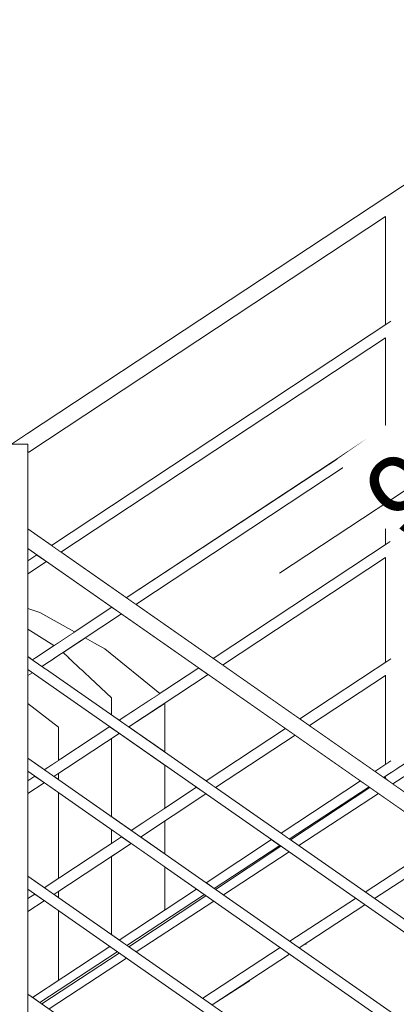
# Model space of a CAD drawing. Header units: millimetres. Extents: x 16408 to 141596, y -21057 to 26364.
# Tile 76 of 115: x 29375 to 30079, y 13619 to 15456. Entities that reach past the tile are written whole.
import ezdxf

# ---------------------------------------------------------------- set-up
doc = ezdxf.new("R2010")
doc.units = ezdxf.units.MM
doc.header["$MEASUREMENT"] = 0
doc.linetypes.add('Wipeout_Contour', pattern=[1000, 0, -1000])
for name, color, linetype, lineweight in [('0_Nr_pióra__1', 7, 'Continuous', 13), ('0_Nr_pióra__103', 7, 'Continuous', 5), ('inw_schody zewnętrzne_Nr_pióra__103', 7, 'Continuous', 5)]:
    doc.layers.add(name, color=color, linetype=linetype, lineweight=lineweight)
doc.layers.add('inw_schody zewnętrzne', color=7, linetype='Continuous')
doc.styles.add('STYL_AUTOMATYCZNY_2', font='txt')

msp = doc.modelspace()

# ---------------------------------------------------------------- wipeouts: each hides what was drawn before it
at = {"color": 254, "linetype": 'Wipeout_Contour', "lineweight": 0, "ltscale": 585524.47313}
msp.add_wipeout([(31364.5, 15128.4), (30064.5, 15978.4), (30064.5, 15954.7), (30306.6, 15796.4), (30324.5, 15796.4), (30324.5, 15784.7), (30566.6, 15626.4), (30584.5, 15626.4), (30584.5, 15614.7), (30826.6, 15456.4), (30844.5, 15456.4), (30844.5, 15444.7), (31086.6, 15286.4), (31104.5, 15286.4), (31104.5, 15274.7), (31346.6, 15116.4), (31364.5, 15116.4)], dxfattribs=at)
at = {"color": 254, "linetype": 'Wipeout_Contour', "lineweight": 0, "ltscale": 98732.920555}
msp.add_wipeout([(29907.8, 13731.4), (29910.4, 13731.4), (29910.4, 13733.1)], dxfattribs=at)
at = {"color": 254, "linetype": 'Wipeout_Contour', "lineweight": 0, "ltscale": 130909.875251}
msp.add_wipeout([(29547.1, 13710.7), (29646.4, 13775.6), (29646.4, 14191), (29547.1, 14191)], dxfattribs=at).dxf.layer = 'inw_schody zewnętrzne'
at = {"color": 254, "linetype": 'Wipeout_Contour', "lineweight": 0, "ltscale": 193632.359343}
msp.add_wipeout([(28745.3, 14136.4), (28745.3, 13526.4), (29375.4, 13526.4), (29375.4, 13598.4), (29447.9, 13645.8), (29447.9, 14136.4)], dxfattribs=at).dxf.layer = 'inw_schody zewnętrzne'
at = {"color": 254, "linetype": 'Wipeout_Contour', "lineweight": 0, "ltscale": 130639.691716}
msp.add_wipeout([(29805.1, 13664.3), (29658.2, 13568.2), (29658.2, 13416.4), (29805.1, 13416.4)], dxfattribs=at).dxf.layer = 'inw_schody zewnętrzne'

# ---------------------------------------------------------------- next in the draw order: wipeouts: each hides what was drawn before it
at = {"color": 254, "linetype": 'Wipeout_Contour', "lineweight": 0, "ltscale": 257275.211859}
msp.add_wipeout([(30807.6, 20512.3), (32531.8, 15143.8), (32728.1, 15766.4), (31148.3, 20691.7), (31043.7, 21112.3), (29925.6, 21112.3), (30179.3, 20512.3)], dxfattribs=at).dxf.layer = 'inw_schody zewnętrzne'
at = {"color": 254, "linetype": 'Wipeout_Contour', "lineweight": 0, "ltscale": 161501.707748}
msp.add_wipeout([(28745.3, 14136.4), (29447.9, 14136.4), (29341.2, 14218.3), (28851.7, 14218.3), (28745.3, 14136.6)], dxfattribs=at).dxf.layer = 'inw_schody zewnętrzne'

# ---------------------------------------------------------------- next in the draw order: wipeouts: each hides what was drawn before it
at = {"color": 254, "linetype": 'Wipeout_Contour', "lineweight": 0, "ltscale": 302393.338213}
msp.add_wipeout([(30565.7, 15423.7), (29391.8, 14649.4), (29392.3, 14649.4), (30058.6, 15088.9), (30058.6, 15089.2), (30078.6, 15102.4), (30079.1, 15102.6), (30079.1, 15102.5), (30565.9, 15423.5)], dxfattribs=at)
at = {"color": 254, "linetype": 'Wipeout_Contour', "lineweight": 0, "ltscale": 131182.872682}
msp.add_wipeout([(29534.6, 14282.7), (29449.1, 14282.7), (29547.1, 14191), (29646.4, 14191)], dxfattribs=at).dxf.layer = 'inw_schody zewnętrzne'

# ---------------------------------------------------------------- next in the draw order: wipeouts: each hides what was drawn before it
at = {"color": 254, "linetype": 'Wipeout_Contour', "lineweight": 0, "ltscale": 166991.72958}
msp.add_wipeout([(29390.1, 14684.2), (29390.1, 14652.1), (29391.8, 14649.4), (30565.7, 15423.7), (30538.3, 15441.6)], dxfattribs=at)
at = {"color": 254, "linetype": 'Wipeout_Contour', "lineweight": 0, "ltscale": 163717.401767}
msp.add_wipeout([(29412.9, 14350.6), (29338.7, 14350.6), (29449.1, 14282.7), (29534.6, 14282.7), (29514.8, 14293.3)], dxfattribs=at).dxf.layer = 'inw_schody zewnętrzne'

# ---------------------------------------------------------------- next in the draw order: wipeouts: each hides what was drawn before it
at = {"color": 254, "linetype": 'Wipeout_Contour', "lineweight": 0, "ltscale": 163289.700344}
msp.add_wipeout([(29219.8, 14392.4), (29338.7, 14350.6), (29412.9, 14350.6), (29375.7, 14362.5), (29286.4, 14392.4)], dxfattribs=at).dxf.layer = 'inw_schody zewnętrzne'

# ---------------------------------------------------------------- next in the draw order: wipeouts: each hides what was drawn before it
at = {"color": 254, "linetype": 'Wipeout_Contour', "lineweight": 0, "ltscale": 166648.602286}
msp.add_wipeout([(29390.4, 14506.2), (29390.4, 14469.6), (30918.2, 13403.5), (30920.4, 13406.6), (30920.4, 13438.6)], dxfattribs=at)

# ---------------------------------------------------------------- next in the draw order: wipeouts: each hides what was drawn before it
at = {"color": 254, "linetype": 'Wipeout_Contour', "lineweight": 0, "ltscale": 130527.959193}
msp.add_wipeout([(29390.4, 13614), (30145.4, 13087.2), (30145.4, 13111.6), (29390.4, 13638.4)], dxfattribs=at)

# ---------------------------------------------------------------- next in the draw order: wipeouts: each hides what was drawn before it
at = {"color": 254, "linetype": 'Wipeout_Contour', "lineweight": 0, "ltscale": 130890.850805}
msp.add_wipeout([(29390.4, 13858.4), (29390.4, 13834), (30145.4, 13307.2), (30145.4, 13331.6)], dxfattribs=at)

# ---------------------------------------------------------------- next in the draw order: wipeouts: each hides what was drawn before it
at = {"color": 254, "linetype": 'Wipeout_Contour', "lineweight": 0, "ltscale": 131258.638179}
msp.add_wipeout([(29390.4, 14078.4), (29390.4, 14054), (30145.4, 13527.2), (30145.4, 13551.6)], dxfattribs=at)

# ---------------------------------------------------------------- next in the draw order: wipeouts: each hides what was drawn before it
at = {"color": 254, "linetype": 'Wipeout_Contour', "lineweight": 0, "ltscale": 131580.181052}
msp.add_wipeout([(29390.4, 14244), (30145.4, 13717.2), (30145.4, 13741.6), (29390.4, 14268.4)], dxfattribs=at)

# ---------------------------------------------------------------- next in the draw order: linework, layer by layer
at = {"layer": '0_Nr_pióra__103', "color": 7, "linetype": 'Continuous', "lineweight": 5}
for p, q in [((30037.9, 13816.5), (30186.8, 13913.9)), ((29879.9, 13736.8), (30002.4, 13816.9)), ((29897.4, 13724.6), (30019.9, 13804.7)), ((29907.8, 13731.4), (29910.4, 13731.4)), ((29910.4, 13731.4), (29910.4, 13733.1)), ((29734.6, 13618.2), (29879.3, 13712.8))]:
    msp.add_line(p, q, dxfattribs=at)
at = {"layer": 'inw_schody zewnętrzne_Nr_pióra__103', "color": 7, "linetype": 'Continuous', "lineweight": 5}
msp.add_line((29547.1, 14159), (29547.1, 14191), dxfattribs=at)

# ---------------------------------------------------------------- next in the draw order: wipeouts: each hides what was drawn before it
at = {"color": 254, "linetype": 'Wipeout_Contour', "lineweight": 0, "ltscale": 130121.644267}
msp.add_wipeout([(29390.4, 14506.2), (29360.4, 14527.1), (29360.4, 13427.1), (29390.4, 13406.2)], dxfattribs=at)
at = {"color": 254, "linetype": 'Wipeout_Contour', "lineweight": 0, "ltscale": 165964.560477}
msp.add_wipeout([(30068.6, 14239.8), (29916.2, 14139.3), (29916.4, 14139.2), (30058.6, 14232.9), (30058.6, 14233.1)], dxfattribs=at)
at = {"color": 254, "linetype": 'Wipeout_Contour', "lineweight": 0, "ltscale": 130759.772893}
msp.add_wipeout([(29439, 14044.5), (29439.1, 14044.4), (29561.2, 14124.8), (29561, 14124.9)], dxfattribs=at)
at = {"color": 254, "linetype": 'Wipeout_Contour', "lineweight": 0, "ltscale": 165892.950743}
msp.add_wipeout([(30068.6, 14049.8), (30056.2, 14041.6), (30056.4, 14041.5), (30058.6, 14042.9), (30058.6, 14043.1)], dxfattribs=at)
at = {"color": 254, "linetype": 'Wipeout_Contour', "lineweight": 0, "ltscale": 132218.746533}
msp.add_wipeout([(30029.3, 14023.8), (29881, 13926), (29881.2, 13925.9), (30029.4, 14023.7)], dxfattribs=at)
at = {"color": 254, "linetype": 'Wipeout_Contour', "lineweight": 0, "ltscale": 131493.072982}
msp.add_wipeout([(29863.1, 13914.2), (29741.1, 13833.7), (29741.2, 13833.6), (29863.2, 13914.1)], dxfattribs=at)
at = {"color": 254, "linetype": 'Wipeout_Contour', "lineweight": 0, "ltscale": 130777.290958}
msp.add_wipeout([(29723.1, 13821.8), (29579, 13726.8), (29579.1, 13726.7), (29723.2, 13821.8)], dxfattribs=at)
at = {"color": 254, "linetype": 'Wipeout_Contour', "lineweight": 0, "ltscale": 130009.228856}
msp.add_wipeout([(29416.9, 13619.9), (29417, 13619.8), (29561.2, 13714.8), (29561, 13714.9)], dxfattribs=at)

# ---------------------------------------------------------------- next in the draw order: wipeouts: each hides what was drawn before it
at = {"color": 254, "linetype": 'Wipeout_Contour', "lineweight": 0, "ltscale": 164085.694563}
msp.add_wipeout([(29390.1, 14684.2), (29390.1, 14506.4), (29390.9, 14505.8), (29390.9, 14650.8), (29390.1, 14652.1)], dxfattribs=at)
at = {"color": 254, "linetype": 'Wipeout_Contour', "lineweight": 0, "ltscale": 131036.863488}
msp.add_wipeout([(29390.4, 14422.4), (29425.2, 14445.3), (29407.5, 14457.7), (29390.4, 14446.4)], dxfattribs=at)
at = {"color": 254, "linetype": 'Wipeout_Contour', "lineweight": 0, "ltscale": 132718.03499}
msp.add_wipeout([(30068.6, 14263.7), (29898.6, 14151.6), (29916.2, 14139.3), (30068.6, 14239.8)], dxfattribs=at)
at = {"color": 254, "linetype": 'Wipeout_Contour', "lineweight": 0, "ltscale": 97980.967718}
msp.add_wipeout([(29398.9, 14238), (29390.4, 14244), (29390.4, 14232.4)], dxfattribs=at)
at = {"color": 254, "linetype": 'Wipeout_Contour', "lineweight": 0, "ltscale": 132725.825544}
msp.add_wipeout([(30038.6, 14053.9), (30056.2, 14041.6), (30068.6, 14049.8), (30068.6, 14073.7)], dxfattribs=at)
at = {"color": 254, "linetype": 'Wipeout_Contour', "lineweight": 0, "ltscale": 130312.388665}
msp.add_wipeout([(29390.4, 14036.4), (29390.4, 14012.4), (29421, 14032.6), (29403.4, 14044.9)], dxfattribs=at)
at = {"color": 254, "linetype": 'Wipeout_Contour', "lineweight": 0, "ltscale": 162402.146322}
msp.add_wipeout([(29390.4, 13792.4), (29390.4, 13792.4), (29390.8, 13792.5), (29421.2, 13812.5), (29421, 13812.6)], dxfattribs=at)
at = {"color": 254, "linetype": 'Wipeout_Contour', "lineweight": 0, "ltscale": 129987.397478}
msp.add_wipeout([(29399.3, 13632.2), (29416.9, 13619.9), (29561, 13714.9), (29543.4, 13727.3)], dxfattribs=at)

# ---------------------------------------------------------------- next in the draw order: linework, layer by layer
at = {"layer": '0_Nr_pióra__103', "color": 7, "linetype": 'Continuous', "lineweight": 5}
for p, q in [((29412.7, 13622.8), (29557.5, 13717.4)), ((29417, 13619.8), (29561.2, 13714.8)), ((29430.2, 13610.6), (29575, 13705.2))]:
    msp.add_line(p, q, dxfattribs=at)
at = {"layer": 'inw_schody zewnętrzne_Nr_pióra__103', "color": 7, "linetype": 'Continuous', "lineweight": 5}
msp.add_line((29447.9, 13793.9), (29447.9, 13664.3), dxfattribs=at)

# ---------------------------------------------------------------- next in the draw order: wipeouts: each hides what was drawn before it
at = {"color": 254, "linetype": 'Wipeout_Contour', "lineweight": 0, "ltscale": 196693.042633}
msp.add_wipeout([(29390.1, 14684.2), (29360.1, 14664.4), (29360.1, 14494.8), (29360.4, 14495.2), (29360.4, 14527.1), (29390.1, 14506.4)], dxfattribs=at)
at = {"color": 254, "linetype": 'Wipeout_Contour', "lineweight": 0, "ltscale": 131017.222071}
msp.add_wipeout([(29390.4, 14446.4), (29390.9, 14446.7), (29390.9, 14469.2), (29390.4, 14469.6)], dxfattribs=at)
at = {"color": 254, "linetype": 'Wipeout_Contour', "lineweight": 0, "ltscale": 166053.232107}
msp.add_wipeout([(30068.6, 14459.8), (29754.2, 14252.4), (29754.3, 14252.3), (30058.6, 14452.9), (30058.6, 14453.1)], dxfattribs=at)
at = {"color": 254, "linetype": 'Wipeout_Contour', "lineweight": 0, "ltscale": 163143.178351}
msp.add_wipeout([(29390.8, 14232.5), (29390.4, 14232.4), (29390.4, 14078.4), (29390.9, 14078), (29390.9, 14232.6)], dxfattribs=at)
at = {"color": 254, "linetype": 'Wipeout_Contour', "lineweight": 0, "ltscale": 130738.371901}
msp.add_wipeout([(29421.4, 14056.8), (29439, 14044.5), (29561, 14124.9), (29543.4, 14137.3)], dxfattribs=at)
at = {"color": 254, "linetype": 'Wipeout_Contour', "lineweight": 0, "ltscale": 130296.781575}
msp.add_wipeout([(29390.4, 14036.4), (29390.9, 14036.7), (29390.9, 14053.6), (29390.4, 14054)], dxfattribs=at)
at = {"color": 254, "linetype": 'Wipeout_Contour', "lineweight": 0, "ltscale": 162668.459721}
msp.add_wipeout([(29390.8, 14012.5), (29390.4, 14012.4), (29390.4, 13858.4), (29390.9, 13858), (29390.9, 14012.6)], dxfattribs=at)
at = {"color": 254, "linetype": 'Wipeout_Contour', "lineweight": 0, "ltscale": 129935.792245}
msp.add_wipeout([(29403.4, 13824.9), (29390.4, 13816.4), (29390.4, 13792.4), (29421, 13812.6)], dxfattribs=at)
at = {"color": 254, "linetype": 'Wipeout_Contour', "lineweight": 0, "ltscale": 130755.492617}
msp.add_wipeout([(29561.3, 13739.1), (29579, 13726.8), (29723.1, 13821.8), (29705.4, 13834.2)], dxfattribs=at)

# ---------------------------------------------------------------- next in the draw order: linework, layer by layer
at = {"layer": '0_Nr_pióra__103', "color": 7, "linetype": 'Continuous', "lineweight": 5}
for p, q in [((29360.1, 14664.4), (29390.1, 14684.2)), ((29360.1, 14664.4), (29390.9, 14664.4)), ((29390.9, 14650.8), (29390.9, 14664.4)), ((29390.2, 14651.9), (29391.8, 14649.4)), ((29390.9, 14505.8), (29390.9, 14650.8)), ((29391.8, 14649.4), (29392.3, 14649.4)), ((29390.1, 14506.4), (29390.4, 14506.2)), ((29390.4, 14469.6), (29390.4, 14506.2)), ((29390.9, 14505.8), (29390.4, 14505.8)), ((29390.9, 14446.7), (29390.9, 14469.2)), ((29390.4, 14446.4), (29407.5, 14457.7)), ((29390.9, 14078), (29390.9, 14232.6)), ((29421.4, 14056.8), (29543.4, 14137.3)), ((29439.1, 14044.4), (29561.2, 14124.8)), ((29390.4, 14036.4), (29403.4, 14044.9)), ((29390.9, 14036.7), (29390.9, 14053.6)), ((29390.8, 14012.5), (29421.2, 14032.5)), ((29390.9, 13858), (29390.9, 14012.6)), ((29593, 13717), (29737.7, 13811.6)), ((29717.1, 13630.4), (29861.8, 13725))]:
    msp.add_line(p, q, dxfattribs=at)
at = {"layer": 'inw_schody zewnętrzne_Nr_pióra__103', "color": 7, "linetype": 'Continuous', "lineweight": 5}
for p, q in [((29390.4, 14180.6), (29447.9, 14136.4)), ((29447.9, 14136.4), (29447.9, 14074.3)), ((29547.1, 13969), (29547.1, 14115.8)), ((29447.9, 14050.3), (29447.9, 14038.3)), ((29646.4, 13875.4), (29646.4, 13795.2))]:
    msp.add_line(p, q, dxfattribs=at)

# ---------------------------------------------------------------- next in the draw order: wipeouts: each hides what was drawn before it
at = {"color": 254, "linetype": 'Wipeout_Contour', "lineweight": 0, "ltscale": 132712.311102}
msp.add_wipeout([(29736.5, 14264.7), (29754.2, 14252.4), (30068.6, 14459.8), (30068.6, 14483.7)], dxfattribs=at)
at = {"color": 254, "linetype": 'Wipeout_Contour', "lineweight": 0, "ltscale": 131471.305092}
msp.add_wipeout([(29723.4, 13846), (29741.1, 13833.7), (29863.1, 13914.2), (29845.4, 13926.5)], dxfattribs=at)
at = {"color": 254, "linetype": 'Wipeout_Contour', "lineweight": 0, "ltscale": 130435.447222}
msp.add_wipeout([(29583.1, 13919.5), (29439, 13824.5), (29439.1, 13824.4), (29583.3, 13919.4)], dxfattribs=at)
at = {"color": 254, "linetype": 'Wipeout_Contour', "lineweight": 0, "ltscale": 129919.773845}
msp.add_wipeout([(29390.4, 13816.4), (29390.9, 13816.7), (29390.9, 13833.6), (29390.4, 13834)], dxfattribs=at)
at = {"color": 254, "linetype": 'Wipeout_Contour', "lineweight": 0, "ltscale": 162199.811788}
msp.add_wipeout([(29390.4, 13792.4), (29390.4, 13638.4), (29390.9, 13638), (29390.9, 13792.6), (29390.8, 13792.5)], dxfattribs=at)

# ---------------------------------------------------------------- next in the draw order: linework, layer by layer
at = {"layer": '0_Nr_pióra__103', "color": 7, "linetype": 'Continuous', "lineweight": 5}
for p, q in [((29738.3, 13835.6), (29860.8, 13915.8)), ((29741.2, 13833.6), (29863.2, 13914.1)), ((29755.8, 13823.4), (29878.3, 13903.5)), ((29390.4, 13816.4), (29403.4, 13824.9)), ((29390.9, 13816.7), (29390.9, 13833.6)), ((29390.8, 13792.5), (29421.2, 13812.5)), ((29390.9, 13638), (29390.9, 13792.6)), ((29399.3, 13632.2), (29543.4, 13727.3)), ((30145.4, 13111.6), (29390.4, 13638.4))]:
    msp.add_line(p, q, dxfattribs=at)

# ---------------------------------------------------------------- next in the draw order: wipeouts: each hides what was drawn before it
at = {"color": 254, "linetype": 'Wipeout_Contour', "lineweight": 0, "ltscale": 166147.291301}
msp.add_wipeout([(30068.6, 14679.8), (29592.1, 14365.4), (29592.2, 14365.4), (30058.6, 14672.9), (30058.6, 14673.1)], dxfattribs=at)
at = {"color": 254, "linetype": 'Wipeout_Contour', "lineweight": 0, "ltscale": 132197.009176}
msp.add_wipeout([(29863.4, 13938.3), (29881, 13926), (30029.3, 14023.8), (30011.6, 14036.1)], dxfattribs=at)
at = {"color": 254, "linetype": 'Wipeout_Contour', "lineweight": 0, "ltscale": 131151.703089}
msp.add_wipeout([(29723.1, 14011.8), (29601.1, 13931.4), (29601.2, 13931.3), (29723.2, 14011.8)], dxfattribs=at)
at = {"color": 254, "linetype": 'Wipeout_Contour', "lineweight": 0, "ltscale": 130413.818872}
msp.add_wipeout([(29421.4, 13836.8), (29439, 13824.5), (29583.1, 13919.5), (29565.5, 13931.8)], dxfattribs=at)

# ---------------------------------------------------------------- next in the draw order: linework, layer by layer
at = {"layer": '0_Nr_pióra__103', "color": 7, "linetype": 'Continuous', "lineweight": 5}
for p, q in [((29896.3, 13915.3), (30045.2, 14012.7)), ((29421.4, 13836.8), (29565.5, 13931.8)), ((29439.1, 13824.4), (29583.3, 13919.4)), ((30020.4, 13828.7), (30169.3, 13926.1)), ((30145.4, 13331.6), (29390.4, 13858.4)), ((30145.4, 13307.2), (29390.4, 13834)), ((29561.3, 13739.1), (29705.4, 13834.2)), ((29575.5, 13729.2), (29720.2, 13823.9)), ((29579.1, 13726.7), (29723.2, 13821.8))]:
    msp.add_line(p, q, dxfattribs=at)
at = {"layer": 'inw_schody zewnętrzne_Nr_pióra__103', "color": 7, "linetype": 'Continuous', "lineweight": 5}
for p, q in [((29447.9, 14013.9), (29447.9, 13854.3)), ((29547.1, 13919.7), (29547.1, 13944.7)), ((29547.1, 13749), (29547.1, 13895.8)), ((29447.9, 13830.3), (29447.9, 13818.3))]:
    msp.add_line(p, q, dxfattribs=at)

# ---------------------------------------------------------------- next in the draw order: wipeouts: each hides what was drawn before it
at = {"color": 254, "linetype": 'Wipeout_Contour', "lineweight": 0, "ltscale": 132710.695468}
msp.add_wipeout([(30068.6, 14703.7), (29574.4, 14377.8), (29592.1, 14365.4), (30068.6, 14679.8)], dxfattribs=at)
at = {"color": 254, "linetype": 'Wipeout_Contour', "lineweight": 0, "ltscale": 131877.851628}
msp.add_wipeout([(29889.3, 14121.5), (29741.1, 14023.7), (29741.2, 14023.6), (29889.4, 14121.4)], dxfattribs=at)
at = {"color": 254, "linetype": 'Wipeout_Contour', "lineweight": 0, "ltscale": 131130.104462}
msp.add_wipeout([(29583.4, 13943.7), (29601.1, 13931.4), (29723.1, 14011.8), (29705.4, 14024.2)], dxfattribs=at)

# ---------------------------------------------------------------- next in the draw order: linework, layer by layer
at = {"layer": '0_Nr_pióra__103', "color": 7, "linetype": 'Continuous', "lineweight": 5}
for p, q in [((29583.4, 13943.7), (29705.4, 14024.2)), ((29601.2, 13931.3), (29723.2, 14011.8)), ((29723.4, 13846), (29845.4, 13926.5))]:
    msp.add_line(p, q, dxfattribs=at)
at = {"layer": 'inw_schody zewnętrzne_Nr_pióra__103', "color": 7, "linetype": 'Continuous', "lineweight": 5}
for p, q in [((29646.4, 14065.4), (29646.4, 13985.2)), ((29646.4, 13961.2), (29646.4, 13899.8))]:
    msp.add_line(p, q, dxfattribs=at)

# ---------------------------------------------------------------- next in the draw order: wipeouts: each hides what was drawn before it
at = {"color": 254, "linetype": 'Wipeout_Contour', "lineweight": 0, "ltscale": 166232.790532}
msp.add_wipeout([(30068.6, 14869.8), (29452.1, 14463.1), (29452.3, 14463), (30058.6, 14862.9), (30058.6, 14863.1)], dxfattribs=at)
at = {"color": 254, "linetype": 'Wipeout_Contour', "lineweight": 0, "ltscale": 131856.282802}
msp.add_wipeout([(29723.4, 14036), (29741.1, 14023.7), (29889.3, 14121.5), (29871.6, 14133.8)], dxfattribs=at)

# ---------------------------------------------------------------- next in the draw order: linework, layer by layer
at = {"layer": '0_Nr_pióra__103', "color": 7, "linetype": 'Continuous', "lineweight": 5}
for p, q in [((29741.2, 14023.6), (29889.4, 14121.4)), ((29863.4, 13938.3), (30011.6, 14036.1)), ((29878.8, 13927.6), (30027.7, 14024.9)), ((29881.2, 13925.9), (30029.4, 14023.7))]:
    msp.add_line(p, q, dxfattribs=at)

# ---------------------------------------------------------------- next in the draw order: wipeouts: each hides what was drawn before it
at = {"color": 254, "linetype": 'Wipeout_Contour', "lineweight": 0, "ltscale": 132712.627178}
msp.add_wipeout([(30068.6, 14893.7), (29434.5, 14475.4), (29452.1, 14463.1), (30068.6, 14869.8)], dxfattribs=at)
at = {"color": 254, "linetype": 'Wipeout_Contour', "lineweight": 0, "ltscale": 131486.455965}
msp.add_wipeout([(29727.2, 14234.6), (29579, 14136.8), (29579.1, 14136.7), (29727.4, 14234.5)], dxfattribs=at)

# ---------------------------------------------------------------- next in the draw order: wipeouts: each hides what was drawn before it
at = {"color": 254, "linetype": 'Wipeout_Contour', "lineweight": 0, "ltscale": 834146.472383}
msp.add_wipeout([(30058.6, 14453.1), (30058.6, 14257.1), (30068.6, 14263.7), (30068.6, 14239.8), (30058.6, 14233.1), (30058.6, 14067.1), (30068.6, 14073.7), (30068.6, 14049.8), (30058.6, 14043.1), (30058.6, 14039.9), (30063.6, 14036.4), (30078.6, 14046.2), (30078.6, 15102.4), (30058.6, 15089.2), (30058.6, 14887.1), (30068.6, 14893.7), (30068.6, 14869.8), (30058.6, 14863.1), (30058.6, 14697.1), (30068.6, 14703.7), (30068.6, 14679.8), (30058.6, 14673.1), (30058.6, 14477.1), (30068.6, 14483.7), (30068.6, 14459.8)], dxfattribs=at)
at = {"color": 254, "linetype": 'Wipeout_Contour', "lineweight": 0, "ltscale": 131465.083805}
msp.add_wipeout([(29709.6, 14246.9), (29561.3, 14149.1), (29579, 14136.8), (29727.2, 14234.6)], dxfattribs=at)

# ---------------------------------------------------------------- next in the draw order: linework, layer by layer
at = {"layer": '0_Nr_pióra__103', "color": 7, "linetype": 'Continuous', "lineweight": 5}
for p, q in [((29390.1, 14684.2), (30538.3, 15441.6)), ((29392.3, 14649.4), (30058.6, 15088.9)), ((30058.6, 14887.1), (30058.6, 15089.2)), ((30054.8, 14042.6), (31400.4, 14922.4)), ((30072.3, 14030.4), (31436.6, 14922.4)), ((29434.5, 14475.4), (30068.6, 14893.7)), ((29452.3, 14463), (30058.6, 14862.9)), ((30058.6, 14697.1), (30058.6, 14863.1)), ((29574.4, 14377.8), (30070.8, 14705.1)), ((29592.2, 14365.4), (30058.6, 14672.9)), ((30058.6, 14477.1), (30058.6, 14673.1)), ((29736.5, 14264.7), (30066.8, 14482.5)), ((29754.3, 14252.3), (30058.6, 14452.9)), ((30058.6, 14257.1), (30058.6, 14453.1)), ((29898.6, 14151.6), (30068.6, 14263.7)), ((29579.1, 14136.7), (29727.4, 14234.5)), ((29916.4, 14139.2), (30058.6, 14232.9)), ((30058.6, 14067.1), (30058.6, 14233.1)), ((29723.4, 14036), (29871.6, 14133.8)), ((30145.4, 13551.6), (29390.4, 14078.4)), ((30038.6, 14053.9), (30068.6, 14073.7)), ((30145.4, 13527.2), (29390.4, 14054)), ((30056.4, 14041.5), (30058.6, 14042.9)), ((30058.6, 14039.9), (30058.6, 14043.1))]:
    msp.add_line(p, q, dxfattribs=at)
at = {"layer": 'inw_schody zewnętrzne_Nr_pióra__103', "color": 7, "linetype": 'Continuous', "lineweight": 5}
msp.add_line((29646.4, 14181.2), (29646.4, 14089.8), dxfattribs=at)

# ---------------------------------------------------------------- next in the draw order: wipeouts: each hides what was drawn before it
at = {"color": 254, "linetype": 'Wipeout_Contour', "lineweight": 0, "ltscale": 131098.65906}
msp.add_wipeout([(29565.1, 14347.7), (29416.9, 14249.9), (29417, 14249.8), (29565.3, 14347.6)], dxfattribs=at)

# ---------------------------------------------------------------- next in the draw order: wipeouts: each hides what was drawn before it
at = {"color": 254, "linetype": 'Wipeout_Contour', "lineweight": 0, "ltscale": 131077.485194}
msp.add_wipeout([(29399.3, 14262.2), (29416.9, 14249.9), (29565.1, 14347.7), (29547.5, 14360)], dxfattribs=at)

# ---------------------------------------------------------------- next in the draw order: linework, layer by layer
at = {"layer": '0_Nr_pióra__103', "color": 7, "linetype": 'Continuous', "lineweight": 5}
msp.add_line((29561.3, 14149.1), (29709.6, 14246.9), dxfattribs=at)
at = {"layer": 'inw_schody zewnętrzne_Nr_pióra__103', "color": 7, "linetype": 'Continuous', "lineweight": 5}
for p, q in [((29412.9, 14350.6), (29477.9, 14314.1)), ((29497.5, 14303.1), (29514.8, 14293.3)), ((29514.8, 14293.3), (29534.6, 14282.7))]:
    msp.add_line(p, q, dxfattribs=at)

# ---------------------------------------------------------------- next in the draw order: wipeouts: each hides what was drawn before it
at = {"color": 254, "linetype": 'Wipeout_Contour', "lineweight": 0, "ltscale": 163558.007401}
msp.add_wipeout([(29390.4, 14268.4), (29390.9, 14268), (29390.9, 14422.6), (29390.8, 14422.5), (29390.4, 14422.4)], dxfattribs=at)

# ---------------------------------------------------------------- next in the draw order: linework, layer by layer
at = {"layer": '0_Nr_pióra__103', "color": 7, "linetype": 'Continuous', "lineweight": 5}
msp.add_line((29390.8, 14422.5), (29425.3, 14445.3), dxfattribs=at)
at = {"layer": 'inw_schody zewnętrzne_Nr_pióra__103', "color": 7, "linetype": 'Continuous', "lineweight": 5}
for p, q in [((29390.4, 14357.8), (29412.9, 14350.6)), ((29439.4, 14288.7), (29390.4, 14318.9))]:
    msp.add_line(p, q, dxfattribs=at)

# ---------------------------------------------------------------- next in the draw order: wipeouts: each hides what was drawn before it
at = {"color": 254, "linetype": 'Wipeout_Contour', "lineweight": 0, "ltscale": 129597.225252}
msp.add_wipeout([(28649.5, 14264.5), (28649.5, 14244.5), (29539.4, 14244.5), (29539.4, 14264.5)], dxfattribs=at)

# ---------------------------------------------------------------- next in the draw order: linework, layer by layer
at = {"layer": '0_Nr_pióra__103', "color": 7, "linetype": 'Continuous', "lineweight": 5}
for p, q in [((31180.8, 13256.8), (29390.4, 14506.2)), ((31178.6, 13221.8), (29390.4, 14469.6)), ((29390.4, 13416.4), (29390.4, 14469.6)), ((29390.9, 14268), (29390.9, 14422.6)), ((29399.3, 14262.2), (29547.5, 14360)), ((29417, 14249.8), (29565.3, 14347.6)), ((30145.4, 13741.6), (29390.4, 14268.4)), ((30145.4, 13717.2), (29390.4, 14244)), ((29390.8, 14232.5), (29399.1, 14237.9))]:
    msp.add_line(p, q, dxfattribs=at)
at = {"layer": 'inw_schody zewnętrzne_Nr_pióra__103', "color": 7, "linetype": 'Continuous', "lineweight": 5}
for p, q in [((29547.1, 14191), (29456.4, 14275.9)), ((29534.6, 14282.7), (29636.8, 14198.9))]:
    msp.add_line(p, q, dxfattribs=at)

# ---------------------------------------------------------------- next in the draw order: wipeouts: each hides what was drawn before it
at = {"color": 7, "linetype": 'Wipeout_Contour', "lineweight": 5, "ltscale": 134455.988133}
msp.add_wipeout([(29968.1, 14636.1), (30339.6, 14895.6), (30617, 14498.5), (30245.4, 14239)], dxfattribs=at).dxf.layer = '0_Nr_pióra__103'

# ---------------------------------------------------------------- next in the draw order: linework, layer by layer
at = {"layer": '0_Nr_pióra__1', "color": 7, "linetype": 'Continuous', "lineweight": 13}
msp.add_line((29860.6, 14423.8), (30625.8, 14928.5), dxfattribs=at)

# ---------------------------------------------------------------- next in the draw order: texts
at = {"layer": '0_Nr_pióra__103', "color": 7, "linetype": 'Continuous', "lineweight": 5, "insert": (30408.2, 14401.6), "char_height": 150, "attachment_point": 8, "rotation": 34.9333, "line_spacing_factor": 0.963147, "style": 'STYL_AUTOMATYCZNY_2'}
msp.add_mtext('\\A1;{\\pqc;\\fCentury Gothic|b0|i0|c238|p34;9\\fCentury Gothic|b0|i0|c238|p34;x1\\fCentury Gothic|b0|i0|c238|p34;7\\P\\pqc;\\fCentury Gothic|b0|i0|c238|p34;26}', dxfattribs=at)

doc.saveas('drawing.dxf')
